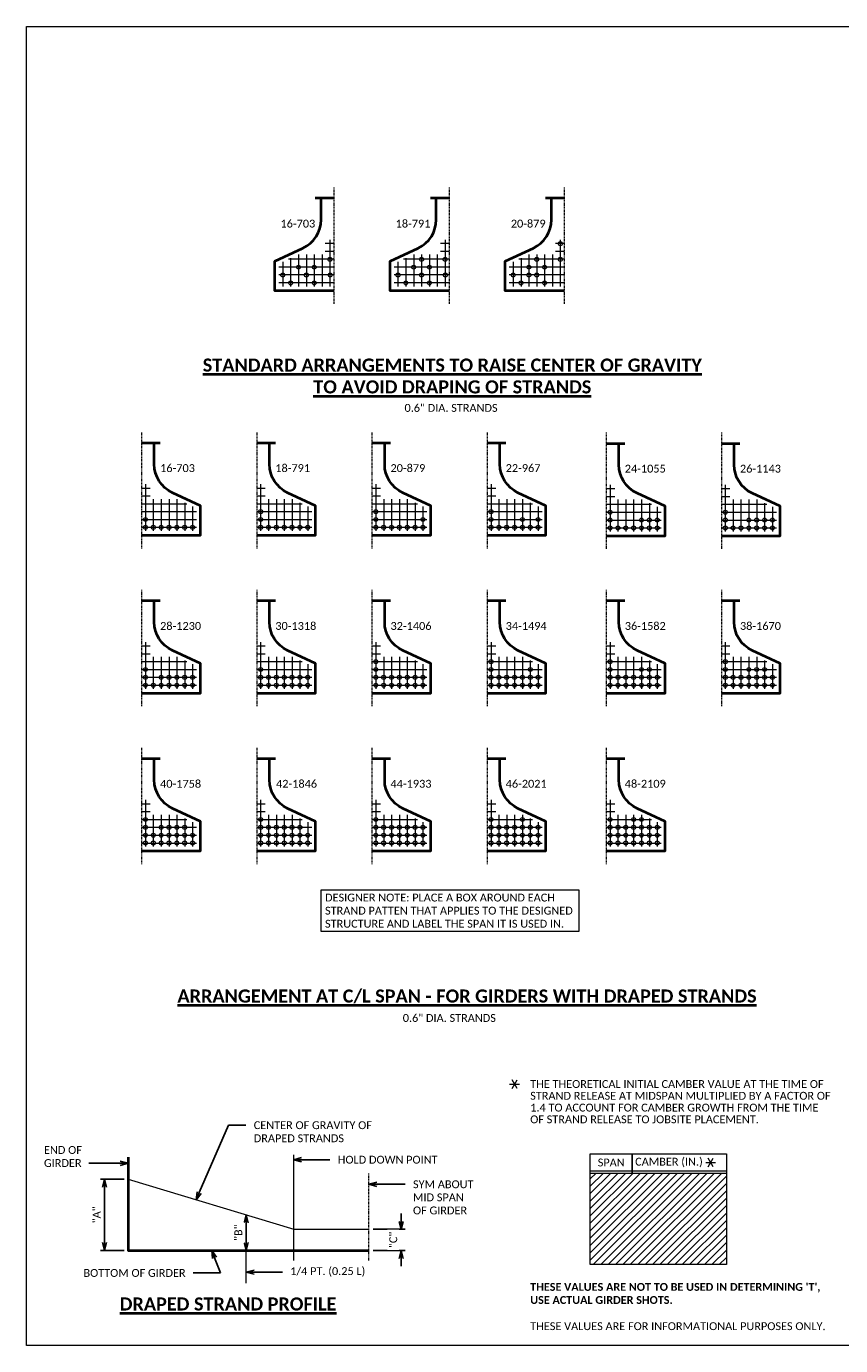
# Model space of a CAD drawing. Extents: x 23 to 1533, y 6 to 258.
# Tile 13 of 15: x 684 to 840, y 6 to 258. Entities that reach past the tile are written whole.
import ezdxf
from ezdxf import colors
from ezdxf.entities.mleader import LeaderData, LeaderLine
from ezdxf.enums import TextEntityAlignment as Align
from ezdxf.math import Vec2, Vec3

# ---------------------------------------------------------------- set-up
doc = ezdxf.new("R2010")
doc.units = 0
doc.header["$MEASUREMENT"] = 0
doc.linetypes.add('Wisdot4', pattern=[0.28125, 0.125, -0.0625, 0.03125, -0.0625])
for name, color, linetype, lineweight in [('B_ANNO', 7, 'Continuous', 18), ('B_ANNO_DIM', 7, 'Continuous', 18), ('B_ANNO_SYMB', 7, 'Continuous', 18), ('B_ANNO_TEXT', 7, 'Continuous', 18), ('B_ANNO_TEXT_TITLE', 7, 'Continuous', 40), ('B_CNTR_GIRD', 2, 'Wisdot4', 18), ('B_CONC_GIRD', 50, 'Continuous', 40), ('B_DETAIL', 7, 'Continuous', 18), ('B_STEEL', 92, 'Continuous', 18)]:
    doc.layers.add(name, color=color, linetype=linetype, lineweight=lineweight)
doc.layers.add('B_ANNO_DESIGN_NOTES', color=1, linetype='Continuous', lineweight=18, true_color=0xff0000)
doc.layers.add('B_ANNO_NOPLOT', color=47, linetype='Continuous', lineweight=18, plot=False)
doc.styles.add('Annotative', font='calibri.ttf', dxfattribs={"height": 0.0625})
doc.styles.get("Standard").update_dxf_attribs({"font": 'calibri.ttf'})
doc.styles.add('Title', font='calibrib.ttf', dxfattribs={"height": 0.125})
doc.dimstyles.new('Annotative', dxfattribs={"dimscale": 0, "dimtxt": 0.0625, "dimasz": 0.0625, "dimexe": 0.03125, "dimexo": 0.03125, "dimgap": 0.03125, "dimtad": 1, "dimdec": 3, "dimzin": 3, "dimdsep": 46, "dimlunit": 4, "dimtxsty": 'Standard', "dimblk": 'OPEN30', "dimcen": 0.03125, "dimaunit": 1, "dimadec": 0, "dimazin": 3, "dimtfac": 0.75, "dimtdec": 3, "dimtofl": 0, "dimtmove": 0, "dimatfit": 3, "dimldrblk": 'OPEN30', "dimfxl": 1, "dimtfill": 1, "dimfrac": 1, "dimtolj": 1, "dimtzin": 0, "dimarcsym": 0})

# ---------------------------------------------------------------- blocks, each defined once
blk = doc.blocks.new('_Open30')
at = {"color": 0, "linetype": 'ByBlock', "lineweight": -2}
for p, q in [((-1, 0.27), (0, 0)), ((0, 0), (-1, -0.27)), ((0, 0), (-1, 0))]:
    blk.add_line(p, q, dxfattribs=at)
blk = doc.blocks.new('*D47')
at = {"layer": 'B_ANNO_DIM', "color": 0, "lineweight": -2, "transparency": 16777216}
for p, q in [((18.67, 31.79), (14.17, 31.79)), ((14.92, 19.67), (14.92, 30.29)), ((18.67, 18.17), (14.17, 18.17))]:
    blk.add_line(p, q, dxfattribs=at)
at = {"layer": 'Defpoints', "color": 0, "transparency": 16777216}
for p in [(14.92, 31.79), (19.42, 31.79), (19.42, 18.17)]:
    blk.add_point(p, dxfattribs=at)
at = {"layer": 'B_ANNO_DIM', "color": 0, "lineweight": -2, "transparency": 16777216, "xscale": 1.5, "yscale": 1.5, "zscale": 1.5}
for p, rotation in [((14.92, 31.79), 90), ((14.92, 18.17), 270)]:
    blk.add_blockref('_Open30', p, dxfattribs=dict(at, rotation=rotation))
at = {"layer": 'B_ANNO_DIM', "color": 0, "transparency": 16777216, "insert": (13.41, 24.98), "char_height": 1.5, "attachment_point": 5, "rotation": 90, "bg_fill": 3, "box_fill_scale": 1.25, "bg_fill_color": 256, "bg_fill_true_color": 13158600, "bg_fill_transparency": 0}
blk.add_mtext('\\A1;"A"', dxfattribs=at)
blk = doc.blocks.new('*D48')
at = {"layer": 'B_ANNO_DIM', "color": 0, "lineweight": -2, "transparency": 16777216}
for p, q in [((71.59, 23.72), (71.59, 25.22)), ((66.21, 22.22), (72.34, 22.22)), ((66.21, 18.17), (72.34, 18.17)), ((71.59, 16.67), (71.59, 15.17))]:
    blk.add_line(p, q, dxfattribs=at)
at = {"layer": 'Defpoints', "color": 0, "transparency": 16777216}
for p in [(65.46, 22.22), (65.46, 18.17)]:
    blk.add_point(p, dxfattribs=at)
at = {"layer": 'B_ANNO_DIM', "color": 0, "lineweight": -2, "transparency": 16777216, "xscale": 1.5, "yscale": 1.5, "zscale": 1.5}
for p, rotation in [((71.59, 22.22), 270), ((71.59, 18.17), 90)]:
    blk.add_blockref('_Open30', p, dxfattribs=dict(at, rotation=rotation))
at = {"layer": 'B_ANNO_DIM', "color": 0, "transparency": 16777216, "insert": (70.07, 20.2), "char_height": 1.5, "attachment_point": 5, "rotation": 90, "bg_fill": 3, "box_fill_scale": 1.25, "bg_fill_color": 256, "bg_fill_true_color": 13158600, "bg_fill_transparency": 0}
blk.add_mtext('\\A1;"C"', dxfattribs=at)
at = {"layer": 'Defpoints', "color": 0, "transparency": 16777216}
blk.add_point((71.59, 22.22), dxfattribs=at)
blk = doc.blocks.new('*D49')
at = {"layer": 'B_ANNO_DIM', "color": 0, "lineweight": -2, "transparency": 16777216}
blk.add_line((41.98, 19.67), (41.98, 23.47), dxfattribs=at)
at = {"layer": 'Defpoints', "color": 0, "transparency": 16777216}
for p in [(41.98, 24.97), (41.98, 24.97), (41.98, 18.17)]:
    blk.add_point(p, dxfattribs=at)
at = {"layer": 'B_ANNO_DIM', "color": 0, "lineweight": -2, "transparency": 16777216, "xscale": 1.5, "yscale": 1.5, "zscale": 1.5}
for p, rotation in [((41.98, 24.97), 90), ((41.98, 18.17), 270)]:
    blk.add_blockref('_Open30', p, dxfattribs=dict(at, rotation=rotation))
at = {"layer": 'B_ANNO_DIM', "color": 0, "transparency": 16777216, "insert": (40.48, 21.57), "char_height": 1.5, "attachment_point": 5, "rotation": 90, "bg_fill": 3, "box_fill_scale": 1.25, "bg_fill_color": 256, "bg_fill_true_color": 13158600, "bg_fill_transparency": 0}
blk.add_mtext('\\A1;"B"', dxfattribs=at)
blk = doc.blocks.new('SYMBOLS')
at = {"layer": 'B_ANNO_SYMB', "color": 0, "lineweight": -2}
for p, q in [((-1.73, -0.79), (-1.26, 0.02)), ((-1.26, -0.79), (-1.73, 0.02)), ((-1.97, -0.38), (-1.03, -0.38))]:
    blk.add_line(p, q, dxfattribs=at)
blk = doc.blocks.new('STRAND ARANGEMENT DETAIL')
at = {"layer": 'B_CNTR_GIRD'}
blk.add_line((0, 22.29), (0, 0), dxfattribs=at)
at = {"layer": 'B_CONC_GIRD'}
blk.add_line((0, 20.23), (-3.56, 20.23), dxfattribs=at)
blk.add_lwpolyline([(0, 2.58), (-11.25, 2.58), (-11.25, 8.2), (-5.9, 10.7, 0.290745), (-2.44, 16.14), (-2.44, 20.23)], format="xyb", dxfattribs=at)
at = {"layer": 'B_DETAIL'}
for p, q in [((0, 11.58), (-1.64, 11.58)), ((-0.75, 12.32), (-0.75, 3.41)), ((-9.75, 8.07), (-9.75, 3.41)), ((0, 8.58), (-8.68, 8.58)), ((-8.25, 8.78), (-8.25, 3.41)), ((-6.75, 9.48), (-6.75, 3.41)), ((-5.25, 9.48), (-5.25, 3.41)), ((-3.75, 9.48), (-3.75, 3.41)), ((-2.25, 9.48), (-2.25, 3.41)), ((0, 10.08), (-1.64, 10.08)), ((0, 7.08), (-10.5, 7.08)), ((0, 5.58), (-10.5, 5.58)), ((0, 4.08), (-10.5, 4.08))]:
    blk.add_line(p, q, dxfattribs=at)
blk = doc.blocks.new('INS_G72W_BASE2')
at = {"layer": 'B_ANNO_DESIGN_NOTES'}
h = blk.add_hatch(dxfattribs=at)
h.set_pattern_fill('ANSI31', color=256, scale=8)
h.set_pattern_definition([(45, (120.6927, 24.2145), (-0.707107, 0.707107), [])])
h.paths.add_polyline_path([(133.6927, 32.9645), (133.6927, 15.4645), (107.6927, 15.4645), (107.6927, 32.9645)])
blk.add_line((115.6927, 32.9645), (115.6927, 36.6269))
at = {"layer": 'B_ANNO'}
blk.add_line((133.6927, 33.3152), (107.6927, 33.3152), dxfattribs=at)
at = {"layer": 'B_ANNO', "color": 8, "lineweight": 0}
blk.add_line((107.6927, 32.9645), (107.6927, 32.9645), dxfattribs=at)
at = {"layer": 'B_ANNO'}
blk.add_lwpolyline([(107.6927, 32.9645), (107.6927, 36.6269), (133.6927, 36.6269), (133.6927, 32.9645)], dxfattribs=at)
blk.add_lwpolyline([(133.6927, 32.9645), (133.6927, 15.4645), (107.6927, 15.4645), (107.6927, 32.9645)], close=True, dxfattribs=at)
at = {"layer": 'B_ANNO_DIM'}
for p, q in [((38.6, 42.0956, 0.8422), (41.0776, 42.0956, 0.8422)), ((51.0697, 16.236, 0.8422), (51.0697, 36.4704, 0.8422)), ((41.9835, 11.9463, 0.8422), (41.9835, 18.4565, 0.8422))]:
    blk.add_line(p, q, dxfattribs=at)
at = {"layer": 'B_CNTR_GIRD'}
blk.add_line((65.4285, 16.236, 0.8422), (65.4285, 32.9087, 0.8422), dxfattribs=at)
at = {"layer": 'B_STEEL'}
for centre in [(101.9743, 210.5044, 0.8422), (57.9743, 207.505, 0.8422), (75.4741, 207.505, 0.8422), (79.9741, 207.505, 0.8422), (97.4743, 207.5044, 0.8422), (101.9743, 207.5044, 0.8422), (48.9743, 204.505, 0.8422), (51.9743, 206.005, 0.8422), (53.4743, 204.505, 0.8422), (54.9743, 206.005, 0.8422), (58.0181, 204.5046, 0.8422), (70.9741, 204.505, 0.8422), (73.9741, 206.005, 0.8422), (75.4741, 204.505, 0.8422), (76.9741, 206.005, 0.8422), (80.0177, 204.5046, 0.8422), (92.9743, 204.5044, 0.8422), (95.9743, 206.0044, 0.8422), (95.9743, 204.5046, 0.8422), (97.4743, 204.5044, 0.8422), (98.9742, 206.0046, 0.8422), (50.4758, 203.005, 0.8422), (54.9758, 203.005, 0.8422), (72.4756, 203.005, 0.8422), (76.9756, 203.005, 0.8422), (94.4758, 203.0044, 0.8422), (98.9758, 203.0044, 0.8422), (44.7408, 159.3039, 0.8422), (66.7407, 159.3045, 0.8422), (88.7408, 159.3035), (111.4841, 159.1989, 0.8422), (133.4845, 159.1989, 0.8422), (22.7409, 157.8039, 0.8422), (22.7409, 156.3039, 0.8422), (24.2394, 156.3039, 0.8422), (25.7409, 156.3039, 0.8422), (27.2409, 156.3039, 0.8422), (28.7409, 156.3039, 0.8422), (30.2394, 156.3039, 0.8422), (31.7409, 156.3039, 0.8422), (44.7408, 157.8039, 0.8422), (44.7408, 156.3039, 0.8422), (46.2393, 156.3039, 0.8422), (47.7408, 156.3039, 0.8422), (49.2408, 156.3039, 0.8422), (50.7408, 156.3039, 0.8422), (52.2393, 156.3039, 0.8422), (53.7408, 156.3039, 0.8422), (66.7407, 157.8045, 0.8422), (66.7407, 156.3045, 0.8422), (68.2392, 156.3045, 0.8422), (69.7407, 156.3045, 0.8422), (71.2407, 156.3045, 0.8422), (72.7407, 156.3045, 0.8422), (74.2392, 156.3045, 0.8422), (75.7407, 157.8045, 0.8422), (75.7407, 156.3045, 0.8422), (88.7408, 157.8035), (88.7408, 156.3035), (90.2393, 156.3035), (91.7408, 156.3035), (93.2408, 156.3035), (94.7408, 157.8035), (94.7408, 156.3035), (96.2393, 156.3035), (97.7408, 157.8035), (97.7408, 156.3035), (111.4841, 157.6989, 0.8422), (111.4841, 156.1989, 0.8422), (112.9826, 156.1989, 0.8422), (114.4841, 156.1989, 0.8422), (115.9841, 156.1989, 0.8422), (117.4841, 157.6989, 0.8422), (117.4841, 156.1989, 0.8422), (118.9826, 156.1989, 0.8422), (118.9841, 157.6989, 0.8422), (120.484, 157.6989, 0.8422), (120.484, 156.1989, 0.8422), (133.4845, 157.6989, 0.8422), (133.4845, 156.1989, 0.8422), (134.983, 156.1989, 0.8422), (136.4845, 156.1989, 0.8422), (137.9845, 157.6989, 0.8422), (137.9845, 156.1989, 0.8422), (139.4845, 157.6989, 0.8422), (139.4845, 156.1989, 0.8422), (140.983, 156.1989, 0.8422), (140.9845, 157.6989, 0.8422), (142.4844, 157.6989, 0.8422), (142.4844, 156.1989, 0.8422), (22.7407, 129.1522, 0.8422), (44.7409, 129.1522, 0.8422), (66.7408, 130.6512, 0.8422), (66.7408, 129.1512, 0.8422), (88.7409, 130.6517, 0.8422), (88.7409, 129.1517, 0.8422), (96.2413, 129.1517, 0.8422), (111.4842, 130.6517, 0.8422), (111.4842, 129.1517, 0.8422), (117.4842, 129.1517, 0.8422), (118.9844, 129.1517, 0.8422), (133.4843, 130.6517, 0.8422), (133.4843, 129.1517, 0.8422), (137.984, 129.1517, 0.8422), (139.4843, 129.1517, 0.8422), (140.9842, 129.1517, 0.8422), (22.7407, 127.6522, 0.8422), (22.7407, 126.1522, 0.8422), (24.2392, 126.1522, 0.8422), (25.7407, 127.6522, 0.8422), (25.7407, 126.1522, 0.8422), (27.2407, 127.6522, 0.8422), (27.2407, 126.1522, 0.8422), (28.7407, 127.6522, 0.8422), (28.7407, 126.1522, 0.8422), (30.2392, 126.1522, 0.8422), (30.2407, 127.6522, 0.8422), (31.7407, 127.6522, 0.8422), (31.7407, 126.1522, 0.8422), (44.7409, 127.6522, 0.8422), (44.7409, 126.1522, 0.8422), (46.2394, 126.1522, 0.8422), (46.2409, 127.6522, 0.8422), (47.7409, 127.6522, 0.8422), (47.7409, 126.1522, 0.8422), (49.2409, 127.6522, 0.8422), (49.2409, 126.1522, 0.8422), (50.7409, 127.6522, 0.8422), (50.7409, 126.1522, 0.8422), (52.2394, 126.1522, 0.8422), (52.2409, 127.6522, 0.8422), (53.7409, 127.6522, 0.8422), (53.7409, 126.1522, 0.8422), (66.7408, 127.6512, 0.8422), (66.7408, 126.1512, 0.8422), (68.2393, 126.1512, 0.8422), (68.2408, 127.6512, 0.8422), (69.7408, 127.6512, 0.8422), (69.7408, 126.1512, 0.8422), (71.2408, 127.6512, 0.8422), (71.2408, 126.1512, 0.8422), (72.7408, 127.6512, 0.8422), (72.7408, 126.1512, 0.8422), (74.2393, 126.1512, 0.8422), (74.2408, 127.6512, 0.8422), (75.7408, 127.6512, 0.8422), (75.7408, 126.1512, 0.8422), (88.7409, 127.6517, 0.8422), (88.7409, 126.1517, 0.8422), (90.2394, 126.1517, 0.8422), (90.2409, 127.6517, 0.8422), (91.7409, 127.6517, 0.8422), (91.7409, 126.1517, 0.8422), (93.2409, 127.6517, 0.8422), (93.2409, 126.1517, 0.8422), (94.7409, 127.6517, 0.8422), (94.7409, 126.1517, 0.8422), (96.2394, 126.1517, 0.8422), (96.2409, 127.6517, 0.8422), (97.7409, 127.6517, 0.8422), (97.7409, 126.1517, 0.8422), (111.4842, 127.6517, 0.8422), (111.4842, 126.1517, 0.8422), (112.9827, 126.1517, 0.8422), (112.9842, 127.6517, 0.8422), (114.4842, 127.6517, 0.8422), (114.4842, 126.1517, 0.8422), (115.9842, 127.6517, 0.8422), (115.9842, 126.1517, 0.8422), (117.4842, 127.6517, 0.8422), (117.4842, 126.1517, 0.8422), (118.9826, 126.1517, 0.8422), (118.9841, 127.6517, 0.8422), (120.4841, 127.6517, 0.8422), (120.4841, 126.1517, 0.8422), (133.4843, 127.6517, 0.8422), (133.4843, 126.1517, 0.8422), (134.9828, 126.1517, 0.8422), (134.9843, 127.6517, 0.8422), (136.4843, 127.6517, 0.8422), (136.4843, 126.1517, 0.8422), (137.9843, 127.6517, 0.8422), (137.9843, 126.1517, 0.8422), (139.4843, 127.6517, 0.8422), (139.4843, 126.1517, 0.8422), (140.9827, 126.1517, 0.8422), (140.9842, 127.6517, 0.8422), (142.4842, 127.6517, 0.8422), (142.4842, 126.1517, 0.8422), (22.7409, 100.4995, 0.8422), (44.7409, 100.4995, 4.2112), (66.7409, 100.499, 5.0535), (88.7409, 100.499, 5.0535), (94.7402, 100.499, 5.0535), (111.4844, 100.499, 5.0535), (115.9839, 100.499, 5.0535), (117.4837, 100.499, 5.0535), (22.7409, 98.9995, 0.8422), (25.7409, 98.9995, 0.8422), (27.2409, 98.9995, 0.8422), (28.7409, 98.9995, 0.8422), (30.2409, 98.9995, 0.8422), (44.7409, 98.9995, 4.2112), (46.2411, 98.9996, 4.2112), (47.7409, 98.9995, 4.2112), (49.2409, 98.9995, 4.2112), (50.7409, 98.9995, 4.2112), (52.2409, 98.9995, 4.2112), (66.7409, 98.9992, 5.0535), (68.2407, 98.9992, 5.0535), (69.7405, 98.9992, 5.0535), (71.2404, 98.9992, 5.0535), (72.7402, 98.9992, 5.0535), (74.24, 98.9992, 5.0535), (75.7399, 98.9992, 5.0535), (88.7409, 98.9992, 5.0535), (90.2407, 98.9992, 5.0535), (91.7405, 98.9992, 5.0535), (93.2404, 98.9992, 5.0535), (94.7402, 98.9992, 5.0535), (96.2401, 98.9992, 5.0535), (97.7399, 98.9992, 5.0535), (111.4844, 98.9992, 5.0535), (112.9842, 98.9992, 5.0535), (114.484, 98.9992, 5.0535), (115.9839, 98.9992, 5.0535), (117.4837, 98.9992, 5.0535), (118.9836, 98.9992, 5.0535), (120.4834, 98.9992, 5.0535), (22.7409, 97.4995, 0.8422), (22.7409, 95.9995, 0.8422), (24.2394, 95.9995, 0.8422), (24.2409, 97.4995, 0.8422), (25.7409, 97.4995, 0.8422), (25.7409, 95.9995, 0.8422), (27.2409, 97.4995, 0.8422), (27.2409, 95.9995, 0.8422), (28.7409, 97.4995, 0.8422), (28.7409, 95.9995, 0.8422), (30.2394, 95.9995, 0.8422), (30.2409, 97.4995, 0.8422), (31.7409, 97.4995, 0.8422), (31.7409, 95.9995, 0.8422), (44.7409, 97.4995, 4.2112), (44.7409, 95.9995, 4.2112), (46.2394, 95.9995, 4.2112), (46.2409, 97.4995, 4.2112), (47.7409, 97.4995, 4.2112), (47.7409, 95.9995, 4.2112), (49.2409, 97.4995, 4.2112), (49.2409, 95.9995, 4.2112), (50.7409, 97.4995, 4.2112), (50.7409, 95.9995, 4.2112), (52.2394, 95.9995, 4.2112), (52.2409, 97.4995, 4.2112), (53.7409, 97.4995, 4.2112), (53.7409, 95.9995, 4.2112), (66.7409, 97.4993, 5.0535), (66.7409, 95.9995, 5.0535), (68.2392, 95.9995, 5.0535), (68.2407, 97.4993, 5.0535), (69.7405, 97.4993, 5.0535), (69.7405, 95.9995, 5.0535), (71.2404, 97.4993, 5.0535), (71.2404, 95.9995, 5.0535), (72.7402, 97.4993, 5.0535), (72.7402, 95.9995, 5.0535), (74.2385, 95.9995, 5.0535), (74.24, 97.4993, 5.0535), (75.7399, 97.4993, 5.0535), (75.7399, 95.9995, 5.0535), (88.7409, 97.4993, 5.0535), (88.7409, 95.9995, 5.0535), (90.2392, 95.9995, 5.0535), (90.2407, 97.4993, 5.0535), (91.7405, 97.4993, 5.0535), (91.7405, 95.9995, 5.0535), (93.2404, 97.4993, 5.0535), (93.2404, 95.9995, 5.0535), (94.7402, 97.4993, 5.0535), (94.7402, 95.9995, 5.0535), (96.2386, 95.9995, 5.0535), (96.2401, 97.4993, 5.0535), (97.7399, 97.4993, 5.0535), (97.7399, 95.9995, 5.0535), (111.4844, 97.4993, 5.0535), (111.4844, 95.9995, 5.0535), (112.9827, 95.9995, 5.0535), (112.9842, 97.4993, 5.0535), (114.484, 97.4993, 5.0535), (114.484, 95.9995, 5.0535), (115.9839, 97.4993, 5.0535), (115.9839, 95.9995, 5.0535), (117.4837, 97.4993, 5.0535), (117.4837, 95.9995, 5.0535), (118.9821, 95.9995, 5.0535), (118.9836, 97.4993, 5.0535), (120.4834, 97.4993, 5.0535), (120.4834, 95.9995, 5.0535)]:
    blk.add_circle(centre, 0.375, dxfattribs=at)
at = {"layer": 'B_ANNO_SYMB', "xscale": 2, "yscale": 2, "zscale": 2}
for p in [(96.2271, 50.7211), (133.6927, 35.7395)]:
    blk.add_blockref('SYMBOLS', p, dxfattribs=at)
at = {"layer": 'B_CONC_GIRD'}
for p in [(58.7242, 198.9296, 0.8422), (80.7242, 198.9296, 0.8422), (102.7242, 198.9296, 0.8422)]:
    blk.add_blockref('STRAND ARANGEMENT DETAIL', p, dxfattribs=at)
at = {"layer": 'B_CONC_GIRD', "xscale": -1}
for p in [(21.9909, 152.2289, 0.8422), (43.9909, 152.2289, 0.8422), (65.9909, 152.2289, 0.8422), (87.9909, 152.2289, 0.8422), (110.7344, 152.1233, 0.8422), (132.7344, 152.1233, 0.8422), (21.9909, 122.0767, 0.8422), (43.9909, 122.0767, 0.8422), (65.9909, 122.0767, 0.8422), (87.9909, 122.0767, 0.8422), (110.7344, 122.0767, 0.8422), (132.7344, 122.0767, 0.8422), (21.9909, 91.9245, 0.8422), (43.9909, 91.9245, 4.2112), (65.9909, 91.9245, 5.0535), (87.9909, 91.9245, 5.0535), (110.7344, 91.9244, 5.0535)]:
    blk.add_blockref('STRAND ARANGEMENT DETAIL', p, dxfattribs=at)
at = {"layer": 'B_ANNO_DESIGN_NOTES', "insert": (57.0396, 86.3373, 5.0535), "char_height": 1.5, "width": 47.751133, "attachment_point": 1, "style": 'Annotative', "bg_fill": 16, "box_fill_scale": 1.5, "bg_fill_color": 256, "bg_fill_transparency": 0}
blk.add_mtext('DESIGNER NOTE: PLACE A BOX AROUND EACH STRAND PATTEN THAT APPLIES TO THE DESIGNED STRUCTURE AND LABEL THE SPAN IT IS USED IN.', dxfattribs=at)
at = {"layer": 'B_ANNO_TEXT', "style": 'Annotative'}
for s, insert, char_height, width, attachment_point in [('16-703', (55.169, 215.0722, 0.8422), 1.5, 6.745486, 3), ('18-791', (77.169, 215.0722, 0.8422), 1.5, 6.745486, 3), ('20-879', (99.169, 215.0722, 0.8422), 1.5, 6.745486, 3), ('16-703', (25.5461, 168.3715, 0.8422), 1.5, 6.745486, 1), ('18-791', (47.5461, 168.3715, 0.8422), 1.5, 6.745486, 1), ('20-879', (69.5461, 168.3715, 0.8422), 1.5, 6.745486, 1), ('22-967', (91.5461, 168.3715), 1.5, 6.745486, 1), ('24-1055', (114.2896, 168.2659, 0.8422), 1.5, 7.949167, 1), ('26-1143', (136.2896, 168.2659, 0.8422), 1.5, 7.949167, 1), ('28-1230', (25.5461, 138.2193, 0.8422), 1.5, 7.949167, 1), ('30-1318', (47.5461, 138.2193, 0.8422), 1.5, 7.949167, 1), ('32-1406', (69.5461, 138.2193, 0.8422), 1.5, 7.949167, 1), ('34-1494', (91.5461, 138.2193, 0.8422), 1.5, 7.949167, 1), ('36-1582', (114.2896, 138.2193, 0.8422), 1.5, 7.949167, 1), ('38-1670', (136.2896, 138.2197, 0.8422), 1.5, 7.949167, 1), ('40-1758', (25.5461, 108.0671, 0.8422), 1.5, 7.949167, 1), ('42-1846', (47.6912, 108.0725, 4.2112), 1.5, 7.949163, 1), ('44-1933', (69.5461, 108.0725, 5.0535), 1.5, 7.949167, 1), ('46-2021', (91.5461, 108.0725, 5.0535), 1.5, 7.949167, 1), ('48-2109', (114.2896, 108.0725, 5.0535), 1.5, 7.949167, 1), ('SPAN', (111.6927, 34.9711), 1.50002, 8, 5), ('CAMBER (IN.)', (122.7274, 34.9711), 1.500022, 14.069363, 5), ("{\\fCalibri|b1|i0|c0|p34;THESE VALUES ARE NOT TO BE USED IN DETERMINING 'T', USE ACTUAL GIRDER SHOTS.\\P}\\PTHESE VALUES ARE FOR INFORMATIONAL PURPOSES ONLY.", (96.2271, 11.9645), 1.500001, 57.484483, 1)]:
    blk.add_mtext(s, dxfattribs=dict(at, insert=insert, char_height=char_height, width=width, attachment_point=attachment_point))
at = {"layer": 'B_ANNO_TEXT', "attachment_point": 1, "line_spacing_factor": 0.8, "style": 'Annotative'}
for insert, char_height in [((72.218, 179.8728, 0.8422), 1.500001), ((71.89, 63.3396, 0.8422), 1.5)]:
    blk.add_mtext('0.6" DIA. STRANDS', dxfattribs=dict(at, insert=insert, char_height=char_height))
at = {"layer": 'B_ANNO_TEXT', "insert": (96.2271, 50.7211), "char_height": 1.5000008, "width": 57.484483, "attachment_point": 1, "line_spacing_factor": 0.9, "style": 'Annotative'}
blk.add_mtext('THE THEORETICAL INITIAL CAMBER VALUE AT THE TIME OF STRAND RELEASE AT MIDSPAN MULTIPLIED BY A FACTOR OF 1.4 TO ACCOUNT FOR CAMBER GROWTH FROM THE TIME OF STRAND RELEASE TO JOBSITE PLACEMENT.', dxfattribs=at)
at = {"layer": 'B_ANNO_TEXT', "style": 'Annotative'}
blk.add_attdef('HAU', text='', height=1.5, dxfattribs=at).set_placement((312.9622, 153.7281, 0.8422), align=Align.MIDDLE_CENTER)
at = {"layer": 'B_ANNO_TEXT_TITLE', "insert": (81.3488, 188.5533, 0.8422), "char_height": 2.4996, "attachment_point": 2, "style": 'Title'}
blk.add_mtext('{\\LSTANDARD ARRANGEMENTS TO RAISE CENTER OF GRAVITY\\PTO AVOID DRAPING OF STRANDS}', dxfattribs=at)
at = {"layer": 'B_ANNO_TEXT_TITLE', "line_spacing_factor": 0.8, "style": 'Title'}
for s, insert, char_height, attachment_point in [('{\\LARRANGEMENT AT C/L SPAN - FOR GIRDERS WITH DRAPED STRANDS}', (84.1594, 68.0298, 0.8422), 2.4996, 2), ('{\\LDRAPED STRAND PROFILE}', (17.8345, 9.2035, 0.8422), 2.499987, 1)]:
    blk.add_mtext(s, dxfattribs=dict(at, insert=insert, char_height=char_height, attachment_point=attachment_point))
at = {"layer": 'B_ANNO_DIM'}
dim = blk.add_linear_dim(base=(14.9171, 31.7875, 0.8422), p1=(19.419, 18.171, 0.8422), p2=(19.419, 31.7875, 0.8422), angle=270, text='"A"', dimstyle='Annotative', dxfattribs=at)
dim.commit()
dim.dimension.update_dxf_attribs({"geometry": '*D47', "text_midpoint": (13.4136, 24.9792, 0.8422)})
ml = blk.add_multileader_mtext('Standard', dxfattribs=at)
ml.set_content('CENTER OF GRAVITY OF\\PDRAPED STRANDS', color=256)
ml.set_leader_properties()
ml.set_arrow_properties(name='OPEN30')
ml.build(insert=Vec2(0, 0))
ml.multileader.update_dxf_attribs({"dogleg_length": 0.125, "arrow_head_size": 1.5, "scale": 24})
ctx = ml.context
ctx.base_point, ctx.scale, ctx.char_height, ctx.arrow_head_size, ctx.landing_gap_size, ctx.plane_origin = Vec3(41.924, 42.0956, 0.8422), 24, 1.5, 1.5, 1.5, Vec3(32.4185, 27.858, 0.8422)
notes = []
notes.append((ctx, [(0, (1, 1, 0), (41.0776, 42.0956, 0.8422), (1, 0), 0.8464, [(0, [(32.4185, 27.858, 0.8422), (38.6, 42.0956, 0.8422)], 0, [])])]))
ctx.mtext.insert, ctx.mtext.flow_direction = Vec3(43.424, 42.8566, 0.8422), 5
ml = blk.add_multileader_mtext('Standard', dxfattribs=at)
ml.set_content('HOLD DOWN POINT', color=256)
ml.set_leader_properties()
ml.set_arrow_properties(name='OPEN30')
ml.build(insert=Vec2(0, 0))
ml.multileader.update_dxf_attribs({"dogleg_length": 0.125, "arrow_head_size": 1.5, "scale": 24})
ctx = ml.context
ctx.base_point, ctx.scale, ctx.char_height, ctx.arrow_head_size, ctx.landing_gap_size, ctx.plane_origin = Vec3(57.979, 35.5006, 0.8422), 24, 1.5, 1.5, 1.5, Vec3(51.0697, 35.5006, 0.8422)
notes.append((ctx, [(0, (1, 1, 0), (54.979, 35.5006, 0.8422), (1, 0), 3, [(0, [(51.0697, 35.5006, 0.8422)], 0, [])])]))
ctx.mtext.insert, ctx.mtext.flow_direction = Vec3(59.479, 36.2616, 0.8422), 5
for ctx, leaders in notes:
    for number, flags, end, landing, length, lines in leaders:
        leader = LeaderData()
        leader.index, (leader.has_last_leader_line, leader.has_dogleg_vector, leader.attachment_direction) = number, flags
        leader.last_leader_point, leader.dogleg_vector, leader.dogleg_length = Vec3(end), Vec3(landing), length
        for number, points, colour, breaks in lines:
            line = LeaderLine()
            line.index, line.vertices, line.color, line.breaks = number, Vec3.list(points), colors.encode_raw_color(colour), breaks
            leader.lines.append(line)
        ctx.leaders.append(leader)
for base, p1, p2, text, picture, middle in [((71.5857, 22.2201, 0.8422), (65.4592, 18.171, 0.8422), (65.4592, 22.2201, 0.8422), '"C"', '*D48', (70.0707, 20.1955, 0.8422)), ((41.9835, 24.9667, 0.8422), (41.9835, 18.171, 0.8422), (41.9835, 24.9667, 0.8422), '"B"', '*D49', (40.4835, 21.5688, 0.8422))]:
    dim = blk.add_linear_dim(base=base, p1=p1, p2=p2, angle=270, text=text, dimstyle='Annotative', dxfattribs=at)
    dim.commit()
    dim.dimension.update_dxf_attribs({"geometry": picture, "text_midpoint": middle})
ml = blk.add_multileader_mtext('Standard', dxfattribs=at)
ml.set_content('END OF\\PGIRDER', color=256)
ml.set_leader_properties()
ml.set_arrow_properties(name='OPEN30')
ml.build(insert=Vec2(0, 0))
ml.multileader.update_dxf_attribs({"text_right_attachment_type": 3, "dogleg_length": 0.125, "arrow_head_size": 1.5, "scale": 24})
ctx = ml.context
ctx.base_point, ctx.scale, ctx.char_height, ctx.arrow_head_size, ctx.landing_gap_size, ctx.plane_origin = Vec3(1.8632, 37.3642, 0.8422), 24, 1.5, 1.5, 1.5, Vec3(19.419, 34.8353, 0.8422)
ctx.right_attachment = 3
notes = []
notes.append((ctx, [(0, (1, 1, 0), (14.9293, 34.8353, 0.8422), (-1, 0), 3, [(0, [(19.419, 34.8353, 0.8422)], 0, [])])]))
ctx.mtext.insert, ctx.mtext.flow_direction = Vec3(3.3632, 38.1246, 0.8422), 5
ml = blk.add_multileader_mtext('Standard', dxfattribs=at)
ml.set_content('BOTTOM OF GIRDER', color=256)
ml.set_leader_properties()
ml.set_arrow_properties(name='OPEN30')
ml.build(insert=Vec2(0, 0))
ml.multileader.update_dxf_attribs({"dogleg_length": 0.125, "arrow_head_size": 1.5, "scale": 24})
ctx = ml.context
ctx.base_point, ctx.scale, ctx.char_height, ctx.arrow_head_size, ctx.landing_gap_size, ctx.plane_origin = Vec3(9.4038, 13.8725, 0.8422), 24, 1.5, 1.5, 1.5, Vec3(35.4232, 18.171, 0.8422)
notes.append((ctx, [(0, (1, 1, 0), (34.8334, 13.8725, 0.8422), (-1, 0), 3, [(0, [(35.4232, 18.171, 0.8422), (37.05, 13.8725, 0.8422)], 0, [])])]))
ctx.mtext.insert, ctx.mtext.flow_direction = Vec3(10.9038, 14.6335, 0.8422), 5
for ctx, leaders in notes:
    for number, flags, end, landing, length, lines in leaders:
        leader = LeaderData()
        leader.index, (leader.has_last_leader_line, leader.has_dogleg_vector, leader.attachment_direction) = number, flags
        leader.last_leader_point, leader.dogleg_vector, leader.dogleg_length = Vec3(end), Vec3(landing), length
        for number, points, colour, breaks in lines:
            line = LeaderLine()
            line.index, line.vertices, line.color, line.breaks = number, Vec3.list(points), colors.encode_raw_color(colour), breaks
            leader.lines.append(line)
        ctx.leaders.append(leader)
at = {"layer": 'B_ANNO_NOPLOT', "flags": 128}
blk.add_lwpolyline([(0, 252), (323.9277, 252), (323.9277, 238.8552), (378, 238.8552), (378, 40.4996), (316.5708, 40.4996), (316.5708, 0), (0, 0), (0, 252)], dxfattribs=at)
at = {"layer": 'B_CONC_GIRD', "elevation": 0.8422}
blk.add_lwpolyline([(19.419, 36.0198), (19.419, 18.171), (65.4592, 18.171)], dxfattribs=at)
at = {"layer": 'B_STEEL', "elevation": 0.8422}
blk.add_lwpolyline([(19.419, 31.7875), (51.0697, 22.2201), (65.4592, 22.2201)], dxfattribs=at)
at = {"layer": 'B_ANNO_DIM'}
ml = blk.add_multileader_mtext('Standard', dxfattribs=at)
ml.set_content('SYM ABOUT\\PMID SPAN\\POF GIRDER', color=256)
ml.set_leader_properties()
ml.set_arrow_properties(name='OPEN30')
ml.build(insert=Vec2(0, 0))
ml.multileader.update_dxf_attribs({"dogleg_length": 0.125, "arrow_head_size": 1.5, "scale": 24})
ctx = ml.context
ctx.base_point, ctx.scale, ctx.char_height, ctx.arrow_head_size, ctx.landing_gap_size, ctx.plane_origin = Vec3(72.3378, 30.8088, 0.8422), 24, 1.5, 1.5, 1.5, Vec3(65.4285, 30.8088, 0.8422)
notes = []
notes.append((ctx, [(0, (1, 1, 0), (69.3378, 30.8088, 0.8422), (1, 0), 3, [(0, [(65.4285, 30.8088, 0.8422)], 0, [])])]))
ctx.mtext.insert, ctx.mtext.flow_direction = Vec3(73.8378, 31.5698, 0.8422), 5
ml = blk.add_multileader_mtext('Standard', dxfattribs=at)
ml.set_content('1/4 PT. (0.25 L)', color=256)
ml.set_leader_properties()
ml.set_arrow_properties(name='OPEN30')
ml.build(insert=Vec2(0, 0))
ml.multileader.update_dxf_attribs({"dogleg_length": 0.125, "arrow_head_size": 1.5, "scale": 24})
ctx = ml.context
ctx.base_point, ctx.scale, ctx.char_height, ctx.arrow_head_size, ctx.landing_gap_size, ctx.plane_origin = Vec3(48.8928, 14.0257, 0.8422), 24, 1.5, 1.5, 1.5, Vec3(41.9835, 14.0257, 0.8422)
notes.append((ctx, [(0, (1, 1, 0), (45.8928, 14.0257, 0.8422), (1, 0), 3, [(0, [(41.9835, 14.0257, 0.8422)], 0, [])])]))
ctx.mtext.insert, ctx.mtext.flow_direction = Vec3(50.3928, 14.9748, 0.8422), 5
for ctx, leaders in notes:
    for number, flags, end, landing, length, lines in leaders:
        leader = LeaderData()
        leader.index, (leader.has_last_leader_line, leader.has_dogleg_vector, leader.attachment_direction) = number, flags
        leader.last_leader_point, leader.dogleg_vector, leader.dogleg_length = Vec3(end), Vec3(landing), length
        for number, points, colour, breaks in lines:
            line = LeaderLine()
            line.index, line.vertices, line.color, line.breaks = number, Vec3.list(points), colors.encode_raw_color(colour), breaks
            leader.lines.append(line)
        ctx.leaders.append(leader)

msp = doc.modelspace()

# ---------------------------------------------------------------- block references
msp.add_blockref('INS_G72W_BASE2', (684.25, 6))

doc.saveas('drawing.dxf')
